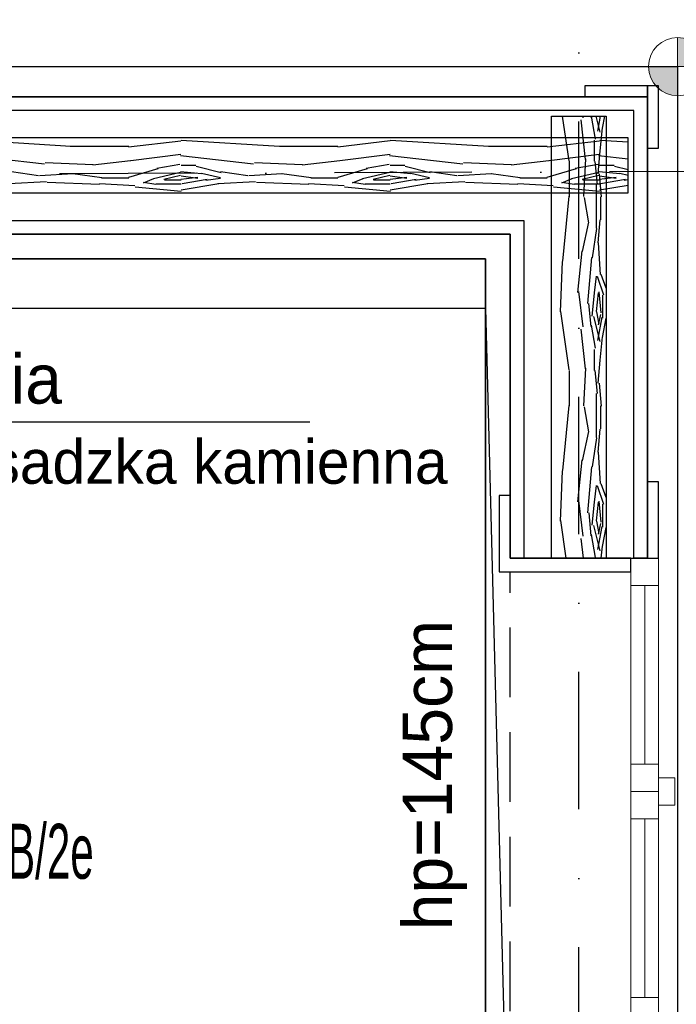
# Model space of a CAD drawing. Header units: centimetres. Extents: x 148004 to 151785, y -7215 to -1472.
# Tile 12 of 20: x 149681 to 149801, y -5608 to -5429. Entities that reach past the tile are written whole.
import ezdxf
from ezdxf.enums import TextEntityAlignment as Align

# ---------------------------------------------------------------- set-up
doc = ezdxf.new("R2010")
doc.units = ezdxf.units.CM
doc.header["$LTSCALE"] = 0.1
doc.linetypes.add('DASHDOT', pattern=[1, 0.5, -0.25, 0, -0.25])
doc.linetypes.add('DASHEDX2', pattern=[38.1, 25.4, -12.7])
doc.layers.get('0').update_dxf_attribs({"color": 45})
for name, color, linetype in [('A_opis_pom', 7, 'Continuous'), ('ELEK OŚWIETLENIE', 154, 'Continuous'), ('ELEKTRYKA_OPIS GNIAZD', 230, 'Continuous'), ('hatch_R&F', 4, 'Continuous'), ('opisy_PROKON', 3, 'Continuous'), ('osie_R&F', 6, 'DASHDOT'), ('widoki_przerywana_R&F', 4, 'DASHEDX2'), ('widoki_R&F', 4, 'Continuous'), ('ściany_murowane_R&F', 13, 'Continuous')]:
    doc.layers.add(name, color=color, linetype=linetype)
for name, color, linetype, lineweight in [('A_stolarka_O', 4, 'Continuous', 15), ('HACZE', 52, 'Continuous', 9), ('rzędne proj_k', 190, 'Continuous', 18)]:
    doc.layers.add(name, color=color, linetype=linetype, lineweight=lineweight)
doc.styles.add('arial', font='arial.ttf')
doc.styles.add('CG', font='txt')
doc.styles.add('TECH', font='txt')

# ---------------------------------------------------------------- blocks, each defined once
blk = doc.blocks.new('osie_przyziemie')
at = {"layer": 'osie_R&F', "ltscale": 500}
for points in [[(150033, -5722.88), (150033, -5332.12)], [(150364.22, -5455.35), (149011.58, -5460.19)]]:
    blk.add_lwpolyline(points, dxfattribs=at)
blk = doc.blocks.new('*U20')
blk.add_line((-62.5, -0.82), (157.74, -0.82))
at = {"color": 6, "style": 'TECH'}
blk.add_attdef('NR_POM', text='', height=14.4, dxfattribs=at).set_placement((-7.95, 4.58), align=Align.RIGHT)
at = {"style": 'TECH'}
for tag, p, height in [('NAZWA_POM', (3.34, 4.73), 14.4), ('POSADZKA_POM', (3.28, -19.59), 12)]:
    blk.add_attdef(tag, p, '', height=height, dxfattribs=at)
at = {"color": 2, "style": 'TECH'}
blk.add_attdef('POW_POM', text='', height=16, dxfattribs=at).set_placement((-21.84, -19.61), align=Align.RIGHT)
at = {"color": 2, "style": 'arial', "flags": 2}
for tag, p, height in [('2', (-7.17, -12.72), 5.7), ('m', (-17.46, -19.56), 9.2)]:
    blk.add_attdef(tag, p, '', height=height, dxfattribs=at)
blk = doc.blocks.new('rzędna terenu_k')
h = blk.add_hatch(color=256)
h.dxf.hatch_style = 1
h.paths.add_polyline_path([(0, 10), (0, 0), (10, 0, 0.414214)])
h = blk.add_hatch(color=256)
h.dxf.hatch_style = 1
h.paths.add_polyline_path([(0, 0), (-10, 0, 0.414214), (0, -10)])
for points in [[(0, 0), (0, 10)], [(0, 10), (0, -10)], [(0, 0), (-10, 0)], [(-10, 0), (10, 0)]]:
    blk.add_lwpolyline(points)
blk.add_circle((0, 0), 10)

msp = doc.modelspace()

# ---------------------------------------------------------------- hatches: boundary and pattern name
at = {"layer": 'hatch_R&F'}
h = msp.add_hatch(dxfattribs=at)
h.set_pattern_fill('WOOD8', color=256, scale=1.5, angle=90)
h.set_pattern_definition([(79.6952, (144033.301, -154877.6814), (38.09980505, 228.600036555), [4.259694, -421.711222]), (90, (144034.063, -154873.49), (-38.1, 38.1), [4.191, -33.909]), (108.4349, (144034.063, -154869.3), (-38.0999391, 76.2000172), [3.6144705, -116.868283]), (262.875, (144032.92, -154865.8704), (38.09993454, 266.70001447), [3.071736, -304.1002935]), (264.8056, (144032.539, -154868.9184), (38.09981744, 381.000025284), [4.208298, -416.619957]), (284.0362, (144032.158, -154873.109), (38.09992533, -114.30002066), [4.712703, -152.377597]), (99.4623, (144033.301, -154874.6334), (-38.0999298, 190.50002997), [2.3175465, -229.4357235]), (83.6598, (144032.92, -154872.3474), (-38.10006039, -304.79997661), [3.450108, -341.560061]), (275.7106, (144033.301, -154868.9184), (38.10005066, -342.89997768), [3.8290125, -379.071264]), (258.6901, (144033.682, -154872.7284), (38.0999093, 152.40002937), [1.942719, -192.329905]), (84.8056, (144033.682, -154881.1104), (-38.09981744, -381.000025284), [4.208298, -416.619957]), (78.6901, (144034.063, -154876.9194), (-38.0999093, -152.40002937), [3.885438, -190.387186]), (90, (144034.825, -154873.11), (-38.1, 38.1), [4.572, -33.528]), (110.556, (144034.825, -154868.5374), (-76.1998468, 190.50007021), [3.255264, -322.271288]), (93.8141, (144033.682, -154865.4894), (-38.100233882, 533.39997427), [5.727687, -567.04089]), (84.8056, (144033.301, -154859.7744), (-38.09981744, -381.000025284), [4.208298, -416.619957]), (90, (144033.682, -154855.583), (-38.1, 38.1), [4.191, -33.909]), (95.1944, (144033.682, -154889.4924), (-38.09981744, 381.000025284), [4.208298, -416.619957]), (84.8056, (144033.301, -154885.3014), (-38.09981744, -381.000025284), [4.208298, -416.619957]), (90, (144032.92, -154889.492), (-38.1, 38.1), [2.286, -35.814]), (95.1944, (144032.92, -154887.2064), (-38.09981744, 381.000025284), [4.208298, -416.619957]), (90, (144032.54, -154883.015), (-38.1, 38.1), [3.81, -34.29]), (100.3048, (144032.539, -154879.2054), (38.09980505, -228.600036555), [4.259694, -421.711222]), (95.1944, (144031.777, -154875.0144), (-38.09981744, 381.000025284), [4.208298, -416.619957]), (84.8056, (144031.396, -154870.8234), (-38.09981744, -381.000025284), [4.208298, -416.619957]), (84.8056, (144031.777, -154866.6324), (-38.09981744, -381.000025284), [4.208298, -416.619957]), (81.8699, (144032.158, -154862.4414), (-38.09997482, -228.59999127), [5.3881395, -264.019513]), (90, (144032.92, -154857.107), (-38.1, 38.1), [5.715, -32.385]), (77.4712, (144055.78, -154858.6314), (38.09998475, 190.50001162), [3.5126295, -347.751997]), (84.2894, (144056.542, -154855.2024), (-38.10005066, -342.89997768), [3.8290125, -379.071264]), (98.1301, (144055.78, -154858.6314), (-38.09997482, 228.59999127), [2.6940885, -266.713602]), (99.4623, (144055.399, -154855.9644), (-38.0999298, 190.50002997), [4.6350555, -227.118177]), (90, (144054.637, -154889.492), (-38.1, 38.1), [4.572, -33.528]), (80.5377, (144054.637, -154884.9204), (-38.0999298, -190.50002997), [2.3175465, -229.4357235]), (291.8014, (144055.018, -154882.6344), (-38.09999637, 114.30000984), [2.0517615, -203.123025]), (282.9946, (144055.78, -154884.5394), (-76.199908, 342.900029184), [5.083188, -503.234211]), (82.875, (144055.78, -154854.4404), (-38.09993454, -266.70001447), [3.071736, -304.1002935]), (97.125, (144055.78, -154854.4404), (-38.09993454, 266.70001447), [3.071736, -304.1002935]), (90, (144055.4, -154889.492), (-38.1, 38.1), [3.048, -35.052]), (284.0362, (144055.399, -154886.444), (38.09992533, -114.30002066), [3.1418025, -153.948536]), (86.6335, (144054.256, -154881.1104), (-38.10041802, -609.59997445), [6.488202, -642.331443]), (87.7094, (144054.637, -154874.6334), (-38.09983787, -914.400004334), [9.53262, -943.729075]), (93.1798, (144055.018, -154865.1084), (-38.09965868, 647.700018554), [6.8685915, -679.98895]), (99.4623, (144054.637, -154858.2504), (-38.0999298, 190.50002997), [6.952602, -224.800668]), (100.3048, (144058.066, -154889.4924), (38.09980505, -228.600036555), [4.259694, -421.711222]), (105.9454, (144057.304, -154885.3014), (38.09999644, -152.40000495), [5.5474365, -271.824755]), (90, (144055.78, -154879.967), (-38.1, 38.1), [4.953, -33.147]), (81.8699, (144055.78, -154875.0144), (-38.09997482, -228.59999127), [5.3881395, -264.019513]), (93.5763, (144056.542, -154869.6804), (-38.09964605, 571.50002525), [6.1078875, -604.681557]), (81.2538, (144056.161, -154863.5844), (38.100159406, 266.6999754), [5.0112555, -496.115988]), (75.9638, (144056.923, -154858.631), (-38.09992533, -114.30002066), [4.712703, -152.377597]), (90, (144058.066, -154854.06), (-38.1, 38.1), [2.667, -35.433]), (264.8056, (144054.256, -154881.1104), (38.09981744, 381.000025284), [8.416557, -412.411697]), (85.2364, (144051.97, -154889.4924), (-38.099677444, -419.10003665), [9.1756995, -449.60907]), (90, (144052.732, -154880.35), (-38.1, 38.1), [8.763, -29.337]), (94.0856, (144052.732, -154871.5854), (-38.09985294, 495.300005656), [10.695165, -524.0637855]), (90, (144051.97, -154860.917), (-38.1, 38.1), [9.525, -28.575]), (97.125, (144059.971, -154889.4924), (-38.09993454, 266.70001447), [9.2151705, -297.956859]), (96.3402, (144058.828, -154880.3484), (-38.10006039, 304.79997661), [6.9002145, -338.109954]), (87.5104, (144058.066, -154873.4904), (-38.100680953, -838.199979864), [8.771268, -868.356607]), (83.4802, (144058.447, -154864.7274), (-114.299982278, -990.599992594), [13.4217915, -1328.758531]), (93.0128, (144035.206, -154889.4924), (-38.100156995, 685.800000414), [7.24902, -717.6529335]), (81.8699, (144034.825, -154882.2534), (-38.09997482, -228.59999127), [8.0822295, -261.325462]), (87.6141, (144035.968, -154874.2524), (-38.099342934, -876.300019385), [9.1519245, -906.04147]), (100.6197, (144036.349, -154865.1084), (76.200307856, -419.099938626), [6.2022225, -614.020819]), (90, (144035.206, -154859.012), (-38.1, 38.1), [7.62, -30.48]), (86.8202, (144030.634, -154889.4924), (-38.09965868, -647.700018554), [6.8685915, -679.98895]), (96.009, (144031.015, -154882.6344), (38.09997376, -380.999991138), [7.279005, -720.620466]), (96.7098, (144030.253, -154875.3954), (38.099767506, -342.900038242), [6.5216535, -645.645267]), (84.2894, (144029.491, -154868.9184), (-38.10005066, -342.89997768), [7.6580235, -375.242252]), (77.9052, (144030.253, -154861.2984), (-76.200256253, -342.899946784), [5.4550815, -540.053898]), (99.4623, (144031.396, -154855.9644), (-38.0999298, 190.50002997), [4.6350555, -227.118177]), (93.8141, (144037.873, -154889.4924), (-38.100233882, 533.39997427), [5.727687, -567.04089]), (77.1957, (144037.492, -154883.7774), (-114.300282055, -495.299917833), [8.595741, -850.979426]), (90, (144039.397, -154875.395), (-38.1, 38.1), [9.525, -28.575]), (95.4403, (144039.397, -154865.8704), (38.099747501, -419.100012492), [8.037195, -795.683181]), (96.7098, (144038.635, -154857.8694), (38.099767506, -342.900038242), [6.5216535, -645.645267]), (90, (144027.967, -154889.492), (-38.1, 38.1), [6.477, -31.623]), (98.1301, (144027.967, -154883.0154), (-38.09997482, 228.59999127), [10.776318, -258.6313725]), (87.6141, (144026.443, -154872.3474), (-38.099342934, -876.300019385), [9.1519245, -906.04147]), (84.4725, (144026.824, -154863.2034), (76.199443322, 800.100066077), [11.8661685, -1174.7515875]), (96.8428, (144062.638, -154889.4924), (76.200304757, -647.699976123), [9.593352, -949.74015]), (90, (144061.495, -154879.967), (-38.1, 38.1), [10.668, -27.432]), (86.3478, (144061.495, -154869.2994), (-76.1995157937, -1181.100036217), [17.943423, -1776.400727]), (90, (144049.303, -154889.492), (-38.1, 38.1), [9.144, -28.956]), (94.7636, (144049.303, -154880.3484), (-38.099677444, 419.10003665), [9.1756995, -449.60907]), (88.1524, (144048.541, -154871.2044), (-38.099783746, -1143.00001771), [11.8171335, -1169.897228]), (87.2737, (144048.922, -154859.3934), (-38.099848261, -762.000010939), [8.0100675, -792.99656]), (84.8056, (144043.207, -154889.4924), (-38.09981744, -381.000025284), [8.416557, -412.411697]), (90, (144043.97, -154881.11), (-38.1, 38.1), [12.192, -25.908]), (91.9092, (144043.969, -154868.9184), (-38.100923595, 1104.899963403), [11.436363, -1132.1984595]), (93.5763, (144043.588, -154857.4884), (-38.09964605, 571.50002525), [6.1078875, -604.681557])])
h.paths.add_polyline_path([(149778, -5526.87), (149778, -5446.37), (149788, -5446.37), (149788, -5526.87)])
h = msp.add_hatch(dxfattribs=at)
h.set_pattern_fill('WOOD8', color=256, scale=1.5, angle=180)
h.set_pattern_definition([(169.6952, (298974.3194, -11462.069), (-228.600036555, 38.09980505), [4.259694, -421.711222]), (180, (298970.13, -11461.307), (-38.1, -38.1), [4.191, -33.909]), (198.4349, (298965.937, -11461.307), (-76.2000172, -38.0999391), [3.6144705, -116.868283]), (352.875, (298962.5084, -11462.45), (-266.70001447, 38.09993454), [3.071736, -304.1002935]), (354.8056, (298965.5564, -11462.831), (-381.000025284, 38.09981744), [4.208298, -416.619957]), (14.0362, (298969.747, -11463.212), (114.30002066, 38.09992533), [4.712703, -152.377597]), (189.4623, (298971.2714, -11462.069), (-190.50002997, -38.0999298), [2.3175465, -229.4357235]), (173.6598, (298968.9854, -11462.45), (304.79997661, -38.10006039), [3.450108, -341.560061]), (5.7106, (298965.5564, -11462.069), (342.89997768, 38.10005066), [3.8290125, -379.071264]), (348.6901, (298969.3664, -11461.688), (-152.40002937, 38.0999093), [1.942719, -192.329905]), (174.8056, (298977.7484, -11461.688), (381.000025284, -38.09981744), [4.208298, -416.619957]), (168.6901, (298973.5574, -11461.307), (152.40002937, -38.0999093), [3.885438, -190.387186]), (180, (298969.747, -11460.545), (-38.1, -38.1), [4.572, -33.528]), (200.556, (298965.1754, -11460.545), (-190.50007021, -76.1998468), [3.255264, -322.271288]), (183.8141, (298962.1274, -11461.688), (-533.39997427, -38.100233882), [5.727687, -567.04089]), (174.8056, (298956.4124, -11462.069), (381.000025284, -38.09981744), [4.208298, -416.619957]), (180, (298952.22, -11461.69), (-38.1, -38.1), [4.191, -33.909]), (185.1944, (298986.1304, -11461.688), (-381.000025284, -38.09981744), [4.208298, -416.619957]), (174.8056, (298981.9394, -11462.069), (381.000025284, -38.09981744), [4.208298, -416.619957]), (180, (298986.13, -11462.45), (-38.1, -38.1), [2.286, -35.814]), (185.1944, (298983.8444, -11462.45), (-381.000025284, -38.09981744), [4.208298, -416.619957]), (180, (298979.653, -11462.83), (-38.1, -38.1), [3.81, -34.29]), (190.3048, (298975.8434, -11462.831), (228.600036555, 38.09980505), [4.259694, -421.711222]), (185.1944, (298971.6524, -11463.593), (-381.000025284, -38.09981744), [4.208298, -416.619957]), (174.8056, (298967.4614, -11463.974), (381.000025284, -38.09981744), [4.208298, -416.619957]), (174.8056, (298963.2704, -11463.593), (381.000025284, -38.09981744), [4.208298, -416.619957]), (171.8699, (298959.0794, -11463.212), (228.59999127, -38.09997482), [5.3881395, -264.019513]), (180, (298953.745, -11462.45), (-38.1, -38.1), [5.715, -32.385]), (167.4712, (298955.2694, -11439.59), (-190.50001162, 38.09998475), [3.5126295, -347.751997]), (174.2894, (298951.8404, -11438.828), (342.89997768, -38.10005066), [3.8290125, -379.071264]), (188.1301, (298955.2694, -11439.59), (-228.59999127, -38.09997482), [2.6940885, -266.713602]), (189.4623, (298952.6024, -11439.971), (-190.50002997, -38.0999298), [4.6350555, -227.118177]), (180, (298986.13, -11440.733), (-38.1, -38.1), [4.572, -33.528]), (170.5377, (298981.5584, -11440.733), (190.50002997, -38.0999298), [2.3175465, -229.4357235]), (21.8014, (298979.2724, -11440.352), (-114.30000984, -38.09999637), [2.0517615, -203.123025]), (12.9946, (298981.1774, -11439.59), (-342.900029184, -76.199908), [5.083188, -503.234211]), (172.875, (298951.0784, -11439.59), (266.70001447, -38.09993454), [3.071736, -304.1002935]), (187.125, (298951.0784, -11439.59), (-266.70001447, -38.09993454), [3.071736, -304.1002935]), (180, (298986.13, -11439.97), (-38.1, -38.1), [3.048, -35.052]), (14.0362, (298983.082, -11439.971), (114.30002066, 38.09992533), [3.1418025, -153.948536]), (176.6335, (298977.7484, -11441.1141), (609.59997445, -38.10041802), [6.488202, -642.331443]), (177.7094, (298971.2714, -11440.7331), (914.400004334, -38.09983787), [9.53262, -943.729075]), (183.1798, (298961.7464, -11440.3521), (-647.700018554, -38.09965868), [6.8685915, -679.98895]), (189.4623, (298954.8884, -11440.733), (-190.50002997, -38.0999298), [6.952602, -224.800668]), (190.3048, (298986.1304, -11437.304), (228.600036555, 38.09980505), [4.259694, -421.711222]), (195.9454, (298981.9394, -11438.066), (152.40000495, 38.09999644), [5.5474365, -271.824755]), (180, (298976.605, -11439.59), (-38.1, -38.1), [4.953, -33.147]), (171.8699, (298971.6524, -11439.59), (228.59999127, -38.09997482), [5.3881395, -264.019513]), (183.5763, (298966.3184, -11438.8281), (-571.50002525, -38.09964605), [6.1078875, -604.681557]), (171.2538, (298960.2224, -11439.209), (-266.6999754, 38.100159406), [5.0112555, -496.115988]), (165.9638, (298955.269, -11438.447), (114.30002066, -38.09992533), [4.712703, -152.377597]), (180, (298950.697, -11437.304), (-38.1, -38.1), [2.667, -35.433]), (354.8056, (298977.7484, -11441.114), (-381.000025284, 38.09981744), [8.416557, -412.411697]), (175.2364, (298986.1304, -11443.4), (419.10003665, -38.099677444), [9.1756995, -449.60907]), (180, (298976.986, -11442.64), (-38.1, -38.1), [8.763, -29.337]), (184.0856, (298968.2234, -11442.638), (-495.300005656, -38.09985294), [10.695165, -524.0637855]), (180, (298957.555, -11443.4), (-38.1, -38.1), [9.525, -28.575]), (187.125, (298986.1304, -11435.399), (-266.70001447, -38.09993454), [9.2151705, -297.956859]), (186.3402, (298976.9864, -11436.542), (-304.79997661, -38.10006039), [6.9002145, -338.109954]), (177.5104, (298970.1284, -11437.3041), (838.199979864, -38.100680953), [8.771268, -868.356607]), (173.4802, (298961.3654, -11436.9231), (990.599992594, -114.299982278), [13.4217915, -1328.758531]), (183.0128, (298986.1304, -11460.1641), (-685.800000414, -38.100156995), [7.24902, -717.6529335]), (171.8699, (298978.8914, -11460.545), (228.59999127, -38.09997482), [8.0822295, -261.325462]), (177.6141, (298970.8904, -11459.4021), (876.300019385, -38.099342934), [9.1519245, -906.04147]), (190.6197, (298961.7464, -11459.0211), (419.099938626, 76.200307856), [6.2022225, -614.020819]), (180, (298955.65, -11460.164), (-38.1, -38.1), [7.62, -30.48]), (176.8202, (298986.1304, -11464.7361), (647.700018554, -38.09965868), [6.8685915, -679.98895]), (186.009, (298979.2724, -11464.3551), (380.999991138, 38.09997376), [7.279005, -720.620466]), (186.7098, (298972.0334, -11465.1171), (342.900038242, 38.099767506), [6.5216535, -645.645267]), (174.2894, (298965.5564, -11465.879), (342.89997768, -38.10005066), [7.6580235, -375.242252]), (167.9052, (298957.9364, -11465.117), (342.899946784, -76.200256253), [5.4550815, -540.053898]), (189.4623, (298952.6024, -11463.974), (-190.50002997, -38.0999298), [4.6350555, -227.118177]), (183.8141, (298986.1304, -11457.497), (-533.39997427, -38.100233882), [5.727687, -567.04089]), (167.1957, (298980.4154, -11457.8781), (495.299917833, -114.300282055), [8.595741, -850.979426]), (180, (298972.033, -11455.973), (-38.1, -38.1), [9.525, -28.575]), (185.4403, (298962.5084, -11455.9731), (419.100012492, 38.099747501), [8.037195, -795.683181]), (186.7098, (298954.5074, -11456.7351), (342.900038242, 38.099767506), [6.5216535, -645.645267]), (180, (298986.13, -11467.403), (-38.1, -38.1), [6.477, -31.623]), (188.1301, (298979.6534, -11467.403), (-228.59999127, -38.09997482), [10.776318, -258.6313725]), (177.6141, (298968.9854, -11468.9271), (876.300019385, -38.099342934), [9.1519245, -906.04147]), (174.4725, (298959.8414, -11468.5461), (-800.100066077, 76.199443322), [11.8661685, -1174.7515875]), (186.8428, (298986.1304, -11432.7321), (647.699976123, 76.200304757), [9.593352, -949.74015]), (180, (298976.605, -11433.875), (-38.1, -38.1), [10.668, -27.432]), (176.3478, (298965.9374, -11433.8751), (1181.100036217, -76.1995157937), [17.943423, -1776.400727]), (180, (298986.13, -11446.067), (-38.1, -38.1), [9.144, -28.956]), (184.7636, (298976.9864, -11446.067), (-419.10003665, -38.099677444), [9.1756995, -449.60907]), (178.1524, (298967.8424, -11446.8291), (1143.00001771, -38.099783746), [11.8171335, -1169.897228]), (177.2737, (298956.0314, -11446.4481), (762.000010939, -38.099848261), [8.0100675, -792.99656]), (174.8056, (298986.1304, -11452.163), (381.000025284, -38.09981744), [8.416557, -412.411697]), (180, (298977.75, -11451.4), (-38.1, -38.1), [12.192, -25.908]), (181.9092, (298965.5564, -11451.4011), (-1104.899963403, -38.100923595), [11.436363, -1132.1984595]), (183.5763, (298954.1264, -11451.7821), (-571.50002525, -38.09964605), [6.1078875, -604.681557])])
h.paths.add_polyline_path([(149792, -5450.37), (149526, -5450.37), (149526, -5460.37), (149792, -5460.37)])

# ---------------------------------------------------------------- linework, layer by layer
at = {"layer": 'A_stolarka_O'}
for p, q in [((149797.5, -5611.87), (149797.5, -5526.87)), ((149795, -5564.37), (149795, -5531.87)), ((149795, -5574.37), (149795, -5606.87))]:
    msp.add_line(p, q, dxfattribs=at)
for points in [[(149792.5, -5531.87), (149797.5, -5531.87), (149797.5, -5526.87), (149792.5, -5526.87)], [(149797.5, -5564.37), (149792.5, -5564.37), (149792.5, -5531.87), (149797.5, -5531.87)], [(149792.5, -5569.37), (149797.5, -5569.37), (149797.5, -5564.37), (149792.5, -5564.37)], [(149797.5, -5571.87), (149800.5, -5571.87), (149800.5, -5566.87), (149797.5, -5566.87)], [(149792.5, -5569.37), (149797.5, -5569.37), (149797.5, -5574.37), (149792.5, -5574.37)], [(149797.5, -5574.37), (149792.5, -5574.37), (149792.5, -5606.87), (149797.5, -5606.87)], [(149792.5, -5606.87), (149797.5, -5606.87), (149797.5, -5611.87), (149792.5, -5611.87)]]:
    msp.add_lwpolyline(points, close=True, dxfattribs=at)
at = {"layer": 'Defpoints'}
msp.add_lwpolyline([(149552, -5706.37), (149766, -5706.37), (149766.01, -5472.37), (149552, -5472.37)], close=True, dxfattribs=at)
at = {"layer": 'ELEK OŚWIETLENIE'}
msp.add_lwpolyline([(149577.25, -5481.37), (149766.01, -5481.37), (149773.13, -5757.14), (148918, -5757.14), (148934.35, -6152.53), (149754.22, -6154.8), (149746.29, -6134.17)], dxfattribs=at)
at = {"layer": 'HACZE'}
msp.add_line((149773, -5526.87), (149770.5, -5526.87), dxfattribs=at)
at = {"layer": 'widoki_przerywana_R&F', "ltscale": 5}
msp.add_line((149770.5, -5609.37), (149770.5, -5529.37), dxfattribs=at)
at = {"layer": 'widoki_R&F', "linetype": 'Continuous', "lineweight": -3, "ltscale": 0.5}
for points in [[(149795.5, -5442.87), (149795.5, -5440.87), (149784.12, -5440.87), (149784.12, -5442.87)], [(149797.5, -5440.87), (149795.5, -5440.87), (149795.5, -5452.25), (149797.5, -5452.25)], [(149795.5, -5526.87), (149797.5, -5526.87), (149797.5, -5512.98), (149795.5, -5512.98)]]:
    msp.add_lwpolyline(points, close=True, dxfattribs=at)
at = {"layer": 'widoki_R&F'}
for points in [[(149793, -5526.87), (149793, -5445.37), (149525, -5445.37), (149525, -5714.37), (149266.13, -5714.37), (149266.13, -5711.87), (149522.5, -5711.87), (149522.5, -5442.87), (149795.5, -5442.87), (149795.5, -5526.87)], [(149778, -5526.87), (149778, -5446.37), (149788, -5446.37), (149788, -5526.87)], [(149792, -5450.37), (149526, -5450.37), (149526, -5460.37), (149792, -5460.37)], [(149770.5, -5526.87), (149770.5, -5515.48), (149768.5, -5515.48), (149768.5, -5529.37), (149792.5, -5529.37), (149792.5, -5526.87), (149770.5, -5526.87), (149770.5, -5526.87)]]:
    msp.add_lwpolyline(points, close=True, dxfattribs=at)
msp.add_lwpolyline([(149770.5, -5526.87), (149770.5, -5467.87), (149547.5, -5467.87), (149547.5, -5707.87), (149545, -5707.87), (149545, -5465.37), (149773, -5465.37), (149773, -5526.87)], dxfattribs=at)
at = {"layer": 'ściany_murowane_R&F', "color": 3, "lineweight": -3, "ltscale": 0.5}
for points in [[(148878, -5706.37), (149517, -5706.37), (149517, -5706.37), (149517, -5706.37), (149517, -5706.37), (149517, -5706.37), (149517, -5437.37), (149801, -5437.37), (149801, -5706.37), (149801, -5706.37), (149801, -5706.37), (149801, -5706.37), (149801, -5706.37), (149830.91, -5706.37), (150045.4, -5850.24), (150045.4, -6070.96), (150045.4, -6070.96), (150045.4, -6070.96), (150045.4, -6070.96), (150045.4, -6070.96), (149817.91, -6203.37), (148878, -6203.37)], [(149668.36, -5711.87), (149670.63, -5706.37), (149552, -5706.37), (149552, -5472.37), (149766.01, -5472.37), (149766, -5706.37), (149744.13, -5706.37), (149746.36, -5711.87)]]:
    msp.add_lwpolyline(points, dxfattribs=at)
at = {"layer": 'ściany_murowane_R&F', "lineweight": -3, "ltscale": 0.5}
msp.add_lwpolyline([(149770.5, -5526.87), (149795.5, -5526.87), (149795.5, -5442.87), (149522.5, -5442.87), (149522.5, -5711.87), (149266.13, -5711.87), (149266.13, -5741.87), (149662.86, -5741.87), (149662.86, -5711.87), (149547.5, -5711.87), (149547.5, -5467.87), (149770.5, -5467.87), (149770.5, -5526.87)], dxfattribs=at)

# ---------------------------------------------------------------- block references
at = {"layer": 'A_opis_pom', "lineweight": 5}
ref = msp.add_blockref('*U20', (149639.37, -5501.58), dxfattribs=dict(at, xscale=0.6, yscale=0.6, zscale=0.6))
ref.add_attrib('NAZWA_POM', 'zakrystia', (149641.37, -5498.74), dxfattribs={"layer": '0', "height": 9, "style": 'TECH'})
ref.add_attrib('POSADZKA_POM', 'istn. posadzka kamienna', (149641.34, -5513.33), dxfattribs={"layer": '0', "height": 8, "style": 'TECH'})
at = {"layer": 'HACZE'}
msp.add_blockref('osie_przyziemie', (-250.02, -0.01), dxfattribs=at)
at = {"layer": 'rzędne proj_k', "xscale": 0.53, "yscale": 0.53, "zscale": 0.53}
msp.add_blockref('rzędna terenu_k', (149801, -5437.37), dxfattribs=at)

# ---------------------------------------------------------------- texts
at = {"layer": 'ELEKTRYKA_OPIS GNIAZD', "style": 'arial', "width": 0.55}
msp.add_text('TB/2e', height=10, dxfattribs=at).set_placement((149674.15, -5585.25))
at = {"layer": 'opisy_PROKON', "color": 4, "style": 'CG'}
msp.add_text('hp=145cm', height=9, rotation=90, dxfattribs=at).set_placement((149755.4, -5594.65), align=Align.MIDDLE_LEFT)

doc.saveas('drawing.dxf')
